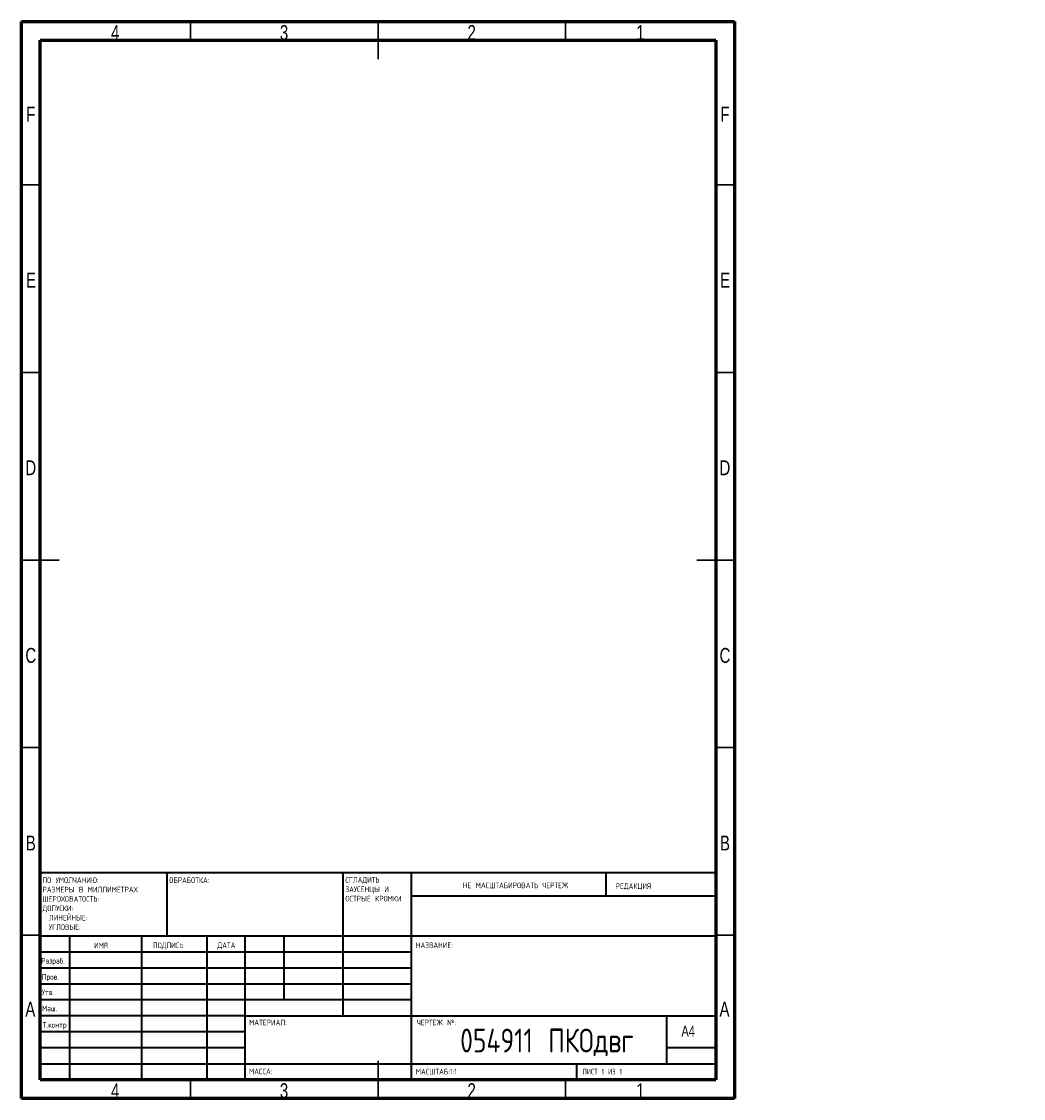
# Model space of a CAD drawing. Header units: millimetres. Extents: x -96 to 282, y -375 to 292.
# Tile 2 of 2: x 15 to 282, y 5 to 292. Entities that reach past the tile are written whole.
import ezdxf

# ---------------------------------------------------------------- set-up
doc = ezdxf.new("R2010")
doc.units = ezdxf.units.MM
doc.styles.add('SLDTEXTSTYLE0', font='TXT', dxfattribs={"width": 0.75, "bigfont": 'bigfont'})
doc.styles.add('SLDTEXTSTYLE1', font='TXT', dxfattribs={"width": 0.75})
doc.styles.add('SLDTEXTSTYLE2', font='TXT', dxfattribs={"width": 0.681818, "bigfont": 'bigfont'})

# ---------------------------------------------------------------- blocks, each defined once
blk = doc.blocks.new('SW_NOTE_0')
at = {"color": 0, "linetype": 'Continuous', "lineweight": 0, "char_height": 1.5, "attachment_point": 1, "style": 'SLDTEXTSTYLE0'}
for s, insert in [('\\M+18452\\M+18443\\M+1844C\\M+18440\\M+18444\\M+18449\\M+18453\\M+1845D', (0, 1.93)), ('\\M+18448\\M+18440\\M+18454\\M+18452\\M+18445\\M+1844E\\M+18457\\M+1845C \\M+18449', (0, -0.57)), ('\\M+1844F\\M+18452\\M+18453\\M+18451\\M+1845C\\M+18445 \\M+1844B\\M+18451\\M+1844F\\M+1844D\\M+1844B\\M+18449', (0, -3.07))]:
    blk.add_mtext(s, dxfattribs=dict(at, insert=insert))
blk = doc.blocks.new('SW_NOTE_1')
at = {"color": 0, "linetype": 'Continuous', "lineweight": 0, "char_height": 1.5, "attachment_point": 1, "style": 'SLDTEXTSTYLE0'}
for s, insert in [('\\M+18450\\M+1844F \\M+18454\\M+1844D\\M+1844F\\M+1844C\\M+18458\\M+18440\\M+1844E\\M+18449\\M+1845F:', (0, 1.93)), ('\\M+18451\\M+18440\\M+18448\\M+1844D\\M+18445\\M+18451\\M+1845C \\M+18442 \\M+1844D\\M+18449\\M+1844C\\M+1844C\\M+18449\\M+1844D\\M+18445\\M+18453\\M+18451\\M+18440\\M+18456', (0, -0.57)), ('\\M+18459\\M+18445\\M+18451\\M+1844F\\M+18456\\M+1844F\\M+18442\\M+18440\\M+18453\\M+1844F\\M+18452\\M+18453\\M+1845D:', (0, -3.07)), ('\\M+18444\\M+1844F\\M+18450\\M+18454\\M+18452\\M+1844B\\M+18449:', (0, -5.57)), ('\\M+1844C\\M+18449\\M+1844E\\M+18445\\M+1844A\\M+1844E\\M+1845C\\M+18445:', (1.69, -8.07)), ('\\M+18454\\M+18443\\M+1844C\\M+1844F\\M+18442\\M+1845C\\M+18445:', (1.69, -10.57))]:
    blk.add_mtext(s, dxfattribs=dict(at, insert=insert))

msp = doc.modelspace()

# ---------------------------------------------------------------- linework, layer by layer
at = {"color": 7, "linetype": 'Continuous', "lineweight": 60}
for p, q in [((15, 5), (15, 292)), ((15, 292), (205, 292)), ((205, 292), (205, 5)), ((20, 10), (20, 287)), ((20, 287), (200, 287)), ((200, 287), (200, 10)), ((200, 10), (20, 10)), ((205, 5), (15, 5))]:
    msp.add_line(p, q, dxfattribs=at)
at = {"color": 7, "linetype": 'Continuous', "lineweight": 30}
for p, q in [((60, 287), (60, 292)), ((110, 287), (110, 292)), ((110, 292), (110, 282)), ((160, 287), (160, 292)), ((20, 248.5), (15, 248.5)), ((200, 248.5), (205, 248.5)), ((20, 198.5), (15, 198.5)), ((200, 198.5), (205, 198.5)), ((20, 148.5), (15, 148.5)), ((15, 148.5), (25, 148.5)), ((205, 148.5), (195, 148.5)), ((200, 148.5), (205, 148.5)), ((20, 98.5), (15, 98.5)), ((200, 98.5), (205, 98.5)), ((20, 48.5), (15, 48.5)), ((200, 48.5), (205, 48.5)), ((110, 5), (110, 15)), ((60, 10), (60, 5)), ((110, 10), (110, 5)), ((160, 10), (160, 5))]:
    msp.add_line(p, q, dxfattribs=at)
at = {"color": 7, "linetype": 'Continuous', "lineweight": 40}
for p, q in [((20, 65.25), (200, 65.25)), ((20, 65.25), (20, 10)), ((53.8, 48.25), (53.8, 65.25)), ((100.6, 65.25), (100.6, 27)), ((118.8, 65.25), (118.8, 10)), ((170.8, 58.88), (170.8, 65.25)), ((200, 58.88), (118.8, 58.88)), ((200, 48.25), (20, 48.25)), ((27.8, 48.25), (27.8, 10)), ((46.99, 48.25), (46.99, 10)), ((64.4, 48.25), (64.4, 10)), ((74.6, 10), (74.6, 48.25)), ((85, 31.25), (85, 48.25)), ((118.8, 44), (20, 44)), ((118.8, 39.75), (20, 39.75)), ((118.8, 35.5), (20, 35.5)), ((118.8, 31.25), (20, 31.25)), ((74.6, 27), (20, 27)), ((74.6, 27), (200, 27)), ((187, 14.25), (187, 27)), ((74.6, 22.75), (20, 22.75)), ((74.6, 18.5), (20, 18.5)), ((200, 18.5), (187, 18.5)), ((20, 14.25), (200, 14.25)), ((163, 10), (163, 14.25))]:
    msp.add_line(p, q, dxfattribs=at)

# ---------------------------------------------------------------- block references
at = {"color": 7, "linetype": 'Continuous', "lineweight": 0}
for name, p in [('SW_NOTE_1', (20.59, 61.99)), ('SW_NOTE_0', (101.31, 62.07))]:
    msp.add_blockref(name, p, dxfattribs=at)

# ---------------------------------------------------------------- texts
for s, insert, char_height, attachment_point, style in [('4', (39.96, 291.06), 3.97, 2, 'SLDTEXTSTYLE1'), ('3', (84.96, 291.06), 3.97, 2, 'SLDTEXTSTYLE1'), ('2', (134.96, 291.06), 3.97, 2, 'SLDTEXTSTYLE1'), ('1', (179.96, 291.06), 3.97, 2, 'SLDTEXTSTYLE1'), ('F', (17.46, 269.31), 3.97, 2, 'SLDTEXTSTYLE1'), ('F', (202.46, 269.31), 3.97, 2, 'SLDTEXTSTYLE1'), ('E', (17.51, 225.06), 3.97, 2, 'SLDTEXTSTYLE1'), ('E', (202.51, 225.06), 3.97, 2, 'SLDTEXTSTYLE1'), ('D', (17.45, 175.06), 3.97, 2, 'SLDTEXTSTYLE1'), ('D', (202.45, 175.06), 3.97, 2, 'SLDTEXTSTYLE1'), ('C', (17.46, 125.06), 3.97, 2, 'SLDTEXTSTYLE1'), ('C', (202.46, 125.06), 3.97, 2, 'SLDTEXTSTYLE1'), ('B', (17.47, 75.06), 3.97, 2, 'SLDTEXTSTYLE1'), ('B', (202.47, 75.06), 3.97, 2, 'SLDTEXTSTYLE1'), ('\\M+1844F\\M+18441\\M+18451\\M+18440\\M+18441\\M+1844F\\M+18453\\M+1844B\\M+18440:', (54.37, 63.92), 1.5, 1, 'SLDTEXTSTYLE0'), ('\\M+1844E\\M+18445 \\M+1844D\\M+18440\\M+18452\\M+18459\\M+18453\\M+18440\\M+18441\\M+18449\\M+18451\\M+1844F\\M+18442\\M+18440\\M+18453\\M+1845D \\M+18458\\M+18445\\M+18451\\M+18453\\M+18445\\M+18447', (132.61, 62.53), 1.5, 1, 'SLDTEXTSTYLE0'), ('\\M+18451\\M+18445\\M+18444\\M+18440\\M+1844B\\M+18457\\M+18449\\M+18460', (173.33, 62.33), 1.5, 1, 'SLDTEXTSTYLE0'), ('\\M+18449\\M+1844D\\M+18460', (34.32, 46.5), 1.5, 1, 'SLDTEXTSTYLE0'), ('\\M+18450\\M+1844F\\M+18444\\M+18450\\M+18449\\M+18452\\M+1845D', (50.03, 46.56), 1.5, 1, 'SLDTEXTSTYLE0'), ('\\M+18444\\M+18440\\M+18453\\M+18440', (67.21, 46.58), 1.5, 1, 'SLDTEXTSTYLE0'), ('\\M+1844E\\M+18440\\M+18448\\M+18442\\M+18440\\M+1844E\\M+18449\\M+18445:', (120.07, 46.58), 1.5, 1, 'SLDTEXTSTYLE0'), ('\\M+18451\\M+18470\\M+18478\\M+18482\\M+18470\\M+18471.', (20.21, 42.43), 1.5, 1, 'SLDTEXTSTYLE0'), ('\\M+18450\\M+18482\\M+18480\\M+18472.', (20.41, 38.15), 1.5, 1, 'SLDTEXTSTYLE0'), ('\\M+18454\\M+18484\\M+18472.', (20.4, 34.06), 1.5, 1, 'SLDTEXTSTYLE0'), ('A', (17.34, 30.81), 3.97, 2, 'SLDTEXTSTYLE1'), ('\\M+1844D\\M+18470\\M+1848A.', (20.46, 29.73), 1.5, 1, 'SLDTEXTSTYLE0'), ('A', (202.34, 30.81), 3.97, 2, 'SLDTEXTSTYLE1'), ('\\M+1844D\\M+18440\\M+18453\\M+18445\\M+18451\\M+18449\\M+18440\\M+1844C:', (75.65, 25.99), 1.5, 1, 'SLDTEXTSTYLE0'), ('\\M+18458\\M+18445\\M+18451\\M+18453\\M+18445\\M+18447 \\M+18782:', (120.37, 25.99), 1.5, 1, 'SLDTEXTSTYLE0'), ('\\M+18453.\\M+1847B\\M+18480\\M+1847E\\M+18484\\M+18482', (20.67, 25.35), 1.5, 1, 'SLDTEXTSTYLE0'), ('054911 \\M+18450\\M+1844B\\M+1844F\\M+18474\\M+18472\\M+18473', (154.99, 23.61), 6.35, 2, 'SLDTEXTSTYLE0'), ('A4', (190.87, 24.41), 2.91, 1, 'SLDTEXTSTYLE1'), ('\\M+1844D\\M+18440\\M+18452\\M+18452\\M+18440:', (75.62, 12.95), 1.4986, 1, 'SLDTEXTSTYLE0'), ('\\M+1844D\\M+18440\\M+18452\\M+18459\\M+18453\\M+18440\\M+18441:1:1', (120.07, 12.9), 1.5, 1, 'SLDTEXTSTYLE0'), ('\\M+1844C\\M+18449\\M+18452\\M+18453 1 \\M+18449\\M+18448 1', (164.48, 12.9), 1.5, 1, 'SLDTEXTSTYLE2'), ('4', (39.96, 9.06), 3.97, 2, 'SLDTEXTSTYLE1'), ('3', (84.96, 9.06), 3.97, 2, 'SLDTEXTSTYLE1'), ('2', (134.96, 9.06), 3.97, 2, 'SLDTEXTSTYLE1'), ('1', (179.96, 9.06), 3.97, 2, 'SLDTEXTSTYLE1')]:
    msp.add_mtext(s, dxfattribs=dict(at, insert=insert, char_height=char_height, attachment_point=attachment_point, style=style))

doc.saveas('drawing.dxf')
